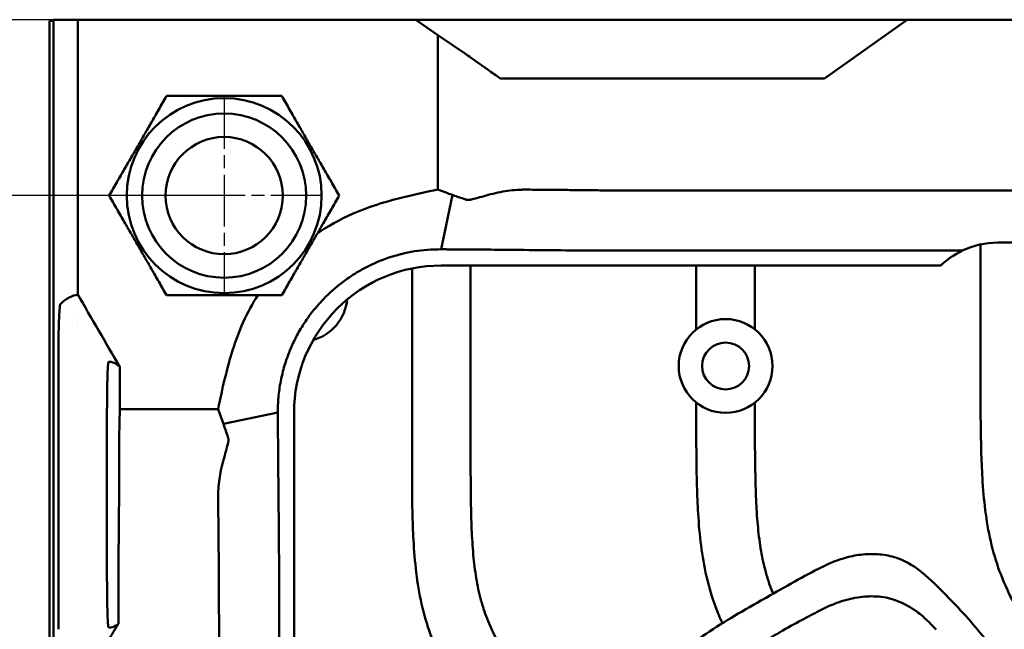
# Model space of a CAD drawing. Header units: millimetres. Extents: x 0 to 4878, y -120 to 1682.
# Tile 87 of 213: x 278 to 362, y 1394 to 1446. Entities that reach past the tile are written whole.
import ezdxf

# ---------------------------------------------------------------- set-up
doc = ezdxf.new("R2010")
doc.units = ezdxf.units.MM
doc.header["$LTSCALE"] = 2
doc.linetypes.add('CHAIN', pattern=[0.3543, 0.2362, -0.0295, 0.0591, -0.0295])
for name, color, linetype, lineweight in [('Bemaßung (ISO)', 7, 'Continuous', 25), ('Mittelpunktmarkierung (ISO)', 7, 'Continuous', 25), ('Sichtbar (ISO)', 7, 'Continuous', 50)]:
    doc.layers.add(name, color=color, linetype=linetype, lineweight=lineweight)
doc.styles.add('Notiztext (DIN)', font='isocpeur.ttf')
doc.dimstyles.new('Standard (DIN)', dxfattribs={"dimscale": 2, "dimtxt": 3.5, "dimasz": 2.5, "dimexe": 2, "dimexo": 0.5, "dimgap": 0.5, "dimtad": 1, "dimrnd": 1e-08, "dimtxsty": 'Notiztext (DIN)', "dimcen": 0.09, "dimdle": 10, "dimclrd": 256, "dimclre": 256, "dimclrt": 256, "dimadec": 0, "dimazin": 0, "dimtfac": 1, "dimtmove": 0, "dimatfit": 3, "dimfxl": 1, "dimtolj": 1, "dimtzin": 0, "dimlwd": -1, "dimlwe": -1, "dimarcsym": 0})

# ---------------------------------------------------------------- blocks, each defined once
blk = doc.blocks.new('*D24')
at = {"layer": 'Bemaßung (ISO)', "transparency": 16777216}
for p, q in [((294.058, 1430.514), (244.154, 1430.514)), ((248.154, 965.514), (248.154, 1425.514)), ((294.058, 960.514), (244.154, 960.514))]:
    blk.add_line(p, q, dxfattribs=at)
for points in [[(247.321, 1425.514), (248.987, 1425.514), (248.154, 1430.514)], [(247.321, 965.514), (248.987, 965.514), (248.154, 960.514)]]:
    blk.add_solid(points, dxfattribs=at)
at = {"layer": 'Defpoints', "color": 0, "transparency": 16777216}
for p in [(248.154, 1430.514), (295.058, 1430.514), (295.058, 960.514)]:
    blk.add_point(p, dxfattribs=at)
at = {"layer": 'Bemaßung (ISO)', "transparency": 16777216, "insert": (240.154, 1188.494), "char_height": 7, "attachment_point": 1, "rotation": 90, "style": 'Notiztext (DIN)'}
blk.add_mtext('\\A1;470', dxfattribs=at)
blk = doc.blocks.new('*D25')
at = {"layer": 'Bemaßung (ISO)', "transparency": 16777216}
for p, q in [((281.576, 1445.514), (230.154, 1445.514)), ((234.154, 1440.514), (234.154, 950.514)), ((281.576, 945.514), (230.154, 945.514))]:
    blk.add_line(p, q, dxfattribs=at)
for points in [[(233.321, 1440.514), (234.987, 1440.514), (234.154, 1445.514)], [(233.321, 950.514), (234.987, 950.514), (234.154, 945.514)]]:
    blk.add_solid(points, dxfattribs=at)
at = {"layer": 'Defpoints', "color": 0, "transparency": 16777216}
for p in [(282.576, 1445.514), (234.154, 945.514), (282.576, 945.514)]:
    blk.add_point(p, dxfattribs=at)
at = {"layer": 'Bemaßung (ISO)', "transparency": 16777216, "insert": (226.154, 1188.844), "char_height": 7, "attachment_point": 1, "rotation": 90, "style": 'Notiztext (DIN)'}
blk.add_mtext('\\A1;500', dxfattribs=at)
blk = doc.blocks.new('*D26')
at = {"layer": 'Bemaßung (ISO)', "transparency": 16777216}
for p, q in [((281.576, 1445.514), (216.154, 1445.514)), ((220.154, 946.514), (220.154, 1440.514)), ((296.558, 941.514), (216.154, 941.514))]:
    blk.add_line(p, q, dxfattribs=at)
for points in [[(219.321, 1440.514), (220.987, 1440.514), (220.154, 1445.514)], [(219.321, 946.514), (220.987, 946.514), (220.154, 941.514)]]:
    blk.add_solid(points, dxfattribs=at)
at = {"layer": 'Defpoints', "color": 0, "transparency": 16777216}
for p in [(220.154, 1445.514), (282.576, 1445.514), (297.558, 941.514)]:
    blk.add_point(p, dxfattribs=at)
at = {"layer": 'Bemaßung (ISO)', "transparency": 16777216, "insert": (212.154, 1186.494), "char_height": 7, "attachment_point": 1, "rotation": 90, "style": 'Notiztext (DIN)'}
blk.add_mtext('\\A1;504', dxfattribs=at)

msp = doc.modelspace()

# ---------------------------------------------------------------- linework, layer by layer
at = {"layer": 'Mittelpunktmarkierung (ISO)', "linetype": 'CHAIN', "ltscale": 9.334043}
for p, q in [((295.0578, 1438.9136), (295.0578, 1422.1136)), ((303.4578, 1430.5136), (286.6578, 1430.5136))]:
    msp.add_line(p, q, dxfattribs=at)
at = {"layer": 'Sichtbar (ISO)'}
for p, q in [((280.4978, 1445.4136), (280.1578, 1445.4136)), ((280.1578, 1445.4136), (280.1578, 1379.4136)), ((280.4978, 1445.5136), (280.4978, 1379.4136)), ((282.5756, 1445.5136), (280.4978, 1445.5136)), ((282.5756, 1422.0704), (282.5756, 1445.5136)), ((311.3952, 1445.5136), (282.5756, 1445.5136)), ((311.3952, 1445.5136), (313.2782, 1444.1816)), ((313.5768, 1445.5136), (311.3952, 1445.5136)), ((313.5768, 1445.5136), (318.5578, 1445.5136)), ((318.5578, 1445.5136), (346.5578, 1445.5136)), ((346.258, 1440.5136), (353.3266, 1445.5136)), ((346.5578, 1445.5136), (351.5387, 1445.5136)), ((353.3266, 1445.5136), (351.5387, 1445.5136)), ((355.0578, 1445.5136), (353.3266, 1445.5136)), ((393.5384, 1445.5136), (355.0578, 1445.5136)), ((313.2782, 1444.1816), (313.2782, 1431.0345)), ((313.2782, 1444.1816), (315.6443, 1442.5926)), ((316.1443, 1442.2472), (317.5886, 1441.2255)), ((318.5996, 1440.5136), (320.7893, 1440.5136)), ((346.258, 1440.5136), (320.7893, 1440.5136)), ((314.5285, 1430.5712), (313.5586, 1425.9372)), ((355.0578, 1430.9538), (478.2532, 1430.9538)), ((359.5828, 1413.4329), (359.5828, 1426.3565)), ((361.0577, 1426.5136), (389.0577, 1426.5136)), ((311.0828, 1425.7283), (311.0828, 1425.731)), ((313.5585, 1425.9371), (313.5584, 1425.9366)), ((358.0259, 1425.823), (355.0578, 1425.823)), ((311.0828, 1408.2568), (311.0828, 1424.3062)), ((313.558, 1424.5529), (356.1992, 1424.5529)), ((316.0828, 1424.5529), (316.0828, 1408.2568)), ((335.3328, 1419.1111), (335.3328, 1424.5529)), ((340.3328, 1424.5529), (340.3328, 1419.1111)), ((282.1515, 1419.9886), (282.1479, 1419.9886)), ((282.5693, 1419.4886), (282.5656, 1419.4886)), ((282.5828, 1419.4725), (282.5828, 1419.4681)), ((280.909, 1416.4907), (280.909, 1416.4907)), ((280.909, 1393.5377), (280.909, 1416.4895)), ((286.1451, 1415.9177), (286.1451, 1412.2938)), ((286.1451, 1412.2938), (286.1094, 1409.9278)), ((286.1451, 1412.2938), (294.5365, 1412.2938)), ((335.3328, 1410.4448), (335.3328, 1412.8661)), ((340.3328, 1412.8661), (340.3328, 1410.4448)), ((285.0578, 1398.5136), (285.0578, 1411.5135)), ((295, 1411.043), (299.6341, 1412.0131)), ((301.0185, 1412.0134), (301.0185, 1383.8722)), ((286.1058, 1407.9821), (286.1058, 1409.4278))]:
    msp.add_line(p, q, dxfattribs=at)
for centre, radius in [((295.0578, 1430.5136), 8.315), ((295.0578, 1430.5136), 7), ((295.0578, 1430.5136), 5), ((337.8328, 1415.9886), 4), ((337.8328, 1415.9886), 2)]:
    msp.add_circle(centre, radius, dxfattribs=at)
for centre, radius, start, end in [((313.5578, 1412.0136), 12.5393, 89.99905, 180.000736), ((301.5728, 1422.0486), 4, 285.600994, 354.520361), ((301.5728, 1422.0486), 4, 261.918236, 261.922691)]:
    msp.add_arc(centre, radius, start, end, dxfattribs=at)
for centre, major_axis, ratio, start_param, end_param in [((316.1443, 1442.1853), (-0.9996, 0.7089), 0.0412121, 4.7416064, 5.2652052), ((317.5834, 1441.8555), (10.0473, -7.1257), 0.0414916, 4.7423284, 4.8430786), ((361.0577, 1419.5136), (4.9498, -4.9497), 0.9999995, 2.3561944, 2.8041463), ((361.058, 1419.5136), (4.9499, -4.9498), 0.9999629, 2.8041559, 3.1233462), ((286.132, 1409.4278), (0, -1), 0.0262019, 4.1887902, 4.712389), ((285.8438, 1407.9821), (0, 10), 0.0262019, 4.3865904, 4.712389), ((349.825, 1395.2373), (5.4785, 1.5815), 0.808635, 0.8311275, 0.8709838)]:
    msp.add_ellipse(centre, major_axis=major_axis, ratio=ratio, start_param=start_param, end_param=end_param, dxfattribs=at)
for points in [[(285.2428, 1430.5136), (287.6966, 1434.7636), (290.1503, 1439.0136)], [(290.1503, 1439.0136), (295.0578, 1439.0136), (299.9652, 1439.0136)], [(299.9652, 1439.0136), (302.419, 1434.7636), (304.8727, 1430.5136)], [(290.1503, 1422.0136), (287.6966, 1426.2636), (285.2428, 1430.5136)], [(304.8727, 1430.5136), (302.419, 1426.2636), (299.9652, 1422.0136)], [(299.9652, 1422.0136), (295.0578, 1422.0136), (290.1503, 1422.0136)]]:
    msp.add_rational_spline(points, [1, 1.15470053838, 1], degree=2, dxfattribs=at)
for points, knots in [([(303.0061, 1427.2799), (303.8735, 1427.8797), (304.8913, 1428.4734), (307.6111, 1429.6528), (309.2082, 1430.1005), (311.345, 1430.6301), (312.3396, 1430.8423), (313.2782, 1431.0345)], [0.26049353, 0.26049353, 0.26049353, 0.26049353, 0.46601533, 0.46601533, 0.7394144, 0.7394144, 0.9588649, 0.9588649, 0.9588649, 0.9588649]), ([(314.5285, 1430.5712), (314.3183, 1430.6401), (314.1102, 1430.7184), (313.6947, 1430.8756), (313.4857, 1430.9553), (313.2782, 1431.0345)], [-0.15113849, -0.15113849, -0.15113849, -0.15113849, -0.07568282, -0.07568282, 0, 0, 0, 0]), ([(315.6443, 1430.1904), (315.455, 1430.253), (315.2671, 1430.3168), (314.9048, 1430.4435), (314.8111, 1430.476), (314.5285, 1430.5712)], [-0.21341542, -0.21341542, -0.21341542, -0.21341542, -0.10260143, -0.10260143, -0.00027815, -0.00027815, -0.00027815, -0.00027815]), ([(317.5886, 1430.5714), (317.3497, 1430.5042), (317.1073, 1430.4372), (316.6264, 1430.3075), (316.3861, 1430.2442), (316.1443, 1430.1823)], [-0.14930101, -0.14930101, -0.14930101, -0.14930101, -0.07488711, -0.07488711, -0.00000239, -0.00000239, -0.00000239, -0.00000239]), ([(320.7893, 1431.0257), (320.6634, 1431.0268), (320.5368, 1431.0254), (320.277, 1431.0175), (320.144, 1431.0109), (319.751, 1430.9838), (319.4901, 1430.9562), (318.6787, 1430.8418), (318.1301, 1430.7239), (317.5886, 1430.5714)], [-0.3305939, -0.3305939, -0.3305939, -0.3305939, -0.29070865, -0.29070865, -0.24925656, -0.24925656, -0.16877617, -0.16877617, -0.00000136, -0.00000136, -0.00000136, -0.00000136]), ([(355.0578, 1430.9538), (354.3118, 1430.9538), (345.5621, 1430.9538), (342.8605, 1430.9538), (341.8522, 1430.9538), (338.5684, 1430.9539), (334.8222, 1430.9537), (330.3674, 1430.9549), (329.0916, 1430.9559), (327.8716, 1430.9599), (327.5664, 1430.9612), (327.0512, 1430.965), (326.8412, 1430.967), (326.451, 1430.9715), (326.2814, 1430.9737), (325.9517, 1430.9776), (325.7924, 1430.9795), (325.5669, 1430.9821), (325.4927, 1430.9829), (325.2842, 1430.9849), (325.185, 1430.9857), (324.838, 1430.9891), (324.7024, 1430.9904), (324.2689, 1430.9946), (323.9934, 1430.9971), (323.2455, 1431.0041), (322.7878, 1431.0083), (321.8115, 1431.017), (321.3011, 1431.0214), (320.7893, 1431.0257)], [0, 0, 0, 0, 0.2237771, 0.2237771, 0.3570469, 0.3570469, 0.6577603, 0.6577603, 0.9114248, 0.9114248, 0.9934481, 0.9934481, 1.0530272, 1.0530272, 1.1019612, 1.1019612, 1.1463418, 1.1463418, 1.167577, 1.167577, 1.2072858, 1.2072858, 1.2322512, 1.2322512, 1.274865, 1.274865, 1.346646, 1.346646, 1.4250913, 1.4250913, 1.4250913, 1.4250913]), ([(315.6443, 1430.1904), (315.6719, 1430.1812), (315.7006, 1430.1735), (315.7519, 1430.163), (315.7738, 1430.1594), (315.8107, 1430.1549), (315.8254, 1430.1535), (315.8545, 1430.1515), (315.869, 1430.1509), (315.897, 1430.1504), (315.9105, 1430.1505), (315.9416, 1430.1513), (315.9593, 1430.1523), (316.0005, 1430.1557), (316.0241, 1430.1586), (316.0801, 1430.1674), (316.1123, 1430.1741), (316.1443, 1430.1823)], [-0.053038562, -0.053038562, -0.053038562, -0.053038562, -0.043076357, -0.043076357, -0.035857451, -0.035857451, -0.031194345, -0.031194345, -0.026656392, -0.026656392, -0.022489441, -0.022489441, -0.017083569, -0.017083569, -0.009896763, -0.009896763, -0.000001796, -0.000001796, -0.000001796, -0.000001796]), ([(313.5588, 1425.9359), (313.1792, 1425.9362), (312.7904, 1425.9251), (312.3954, 1425.8958), (311.6679, 1425.8418), (310.9192, 1425.724), (310.1575, 1425.532), (310.1149, 1425.5213), (310.0723, 1425.5103), (310.0297, 1425.4991), (309.2209, 1425.2866), (308.3939, 1424.9891), (307.6097, 1424.6209), (307.2932, 1424.4723), (306.9837, 1424.312), (306.6794, 1424.1394), (306.2441, 1423.8924), (305.8253, 1423.6229), (305.4225, 1423.3332), (304.8098, 1422.8924), (304.2342, 1422.4046), (303.7002, 1421.8705)], [0, 0, 0, 0, 0.1172915, 0.1172915, 0.1172915, 0.3333333, 0.3333333, 0.3333333, 0.3454039, 0.3454039, 0.3454039, 0.5742805, 0.5742805, 0.5742805, 0.6666667, 0.6666667, 0.6666667, 0.798872, 0.798872, 0.798872, 1, 1, 1, 1]), ([(313.5612, 1425.9359), (313.5953, 1425.9368), (313.6305, 1425.9366), (313.7016, 1425.9362), (313.7374, 1425.936), (313.8441, 1425.9354), (313.9149, 1425.935), (314.1244, 1425.9337), (314.2626, 1425.9328), (314.6658, 1425.9302), (314.9345, 1425.9284), (315.6766, 1425.9232), (316.1624, 1425.9196), (317.414, 1425.9098), (318.2028, 1425.9031), (320.1089, 1425.8864), (321.1774, 1425.8764), (325.2389, 1425.8376), (326.0876, 1425.8282), (331.7742, 1425.8229), (334.9604, 1425.823), (355.0578, 1425.823)], [0.0002827, 0.0002827, 0.0002827, 0.0002827, 0.0110866, 0.0110866, 0.0220945, 0.0220945, 0.0438802, 0.0438802, 0.0865729, 0.0865729, 0.1683852, 0.1683852, 0.3196455, 0.3196455, 0.5659274, 0.5659274, 0.9280178, 0.9280178, 1.8094941, 1.8094941, 2.3380325, 2.3380325, 2.3380325, 2.3380325]), ([(281.0788, 1421.2702), (281.3301, 1421.5077), (281.5813, 1421.6951), (282.08, 1421.9627), (282.3278, 1422.0444), (282.5756, 1422.0704)], [0.0002177, 0.0002177, 0.0002177, 0.0002177, 2.1588246, 2.1588246, 4.2881993, 4.2881993, 4.2881993, 4.2881993]), ([(286.1451, 1415.9177), (285.5507, 1416.9417), (284.9539, 1417.9702), (283.7657, 1420.0183), (283.1694, 1421.0463), (282.5756, 1422.0704)], [-0.71035124, -0.71035124, -0.71035124, -0.71035124, -0.35524834, -0.35524834, -0.00009714, -0.00009714, -0.00009714, -0.00009714]), ([(294.5365, 1412.2938), (294.7307, 1413.242), (294.9454, 1414.248), (295.4877, 1416.4291), (295.9603, 1418.1071), (297.0571, 1420.5557), (297.4761, 1421.3196), (297.92, 1422.0155)], [-1.24891506, -1.24891506, -1.24891506, -1.24891506, -0.94509665, -0.94509665, -0.5597517, -0.5597517, -0.35912902, -0.35912902, -0.35912902, -0.35912902]), ([(299.6345, 1412.013), (299.6343, 1412.3834), (299.6447, 1412.7711), (299.6756, 1413.1754), (299.6788, 1413.217), (299.6822, 1413.2588), (299.6858, 1413.3008), (299.7246, 1413.7506), (299.7884, 1414.2208), (299.8825, 1414.703), (299.9364, 1414.9789), (299.9992, 1415.2578), (300.0728, 1415.5408), (300.1278, 1415.7526), (300.1889, 1415.9667), (300.2559, 1416.1812), (300.4126, 1416.6825), (300.6032, 1417.1906), (300.8281, 1417.6955), (300.8675, 1417.7841), (300.9081, 1417.8727), (300.9497, 1417.9611), (301.1453, 1418.3765), (301.3646, 1418.7874), (301.6062, 1419.1892), (301.8027, 1419.5163), (302.0138, 1419.8371), (302.2374, 1420.1483), (302.347, 1420.3009), (302.4595, 1420.4513), (302.5749, 1420.5989), (302.9254, 1421.0476), (303.3012, 1421.4715), (303.7002, 1421.8705)], [0, 0, 0, 0, 0.1295189, 0.1295189, 0.1295189, 0.1428571, 0.1428571, 0.1428571, 0.2857143, 0.2857143, 0.2857143, 0.3674272, 0.3674272, 0.3674272, 0.4285714, 0.4285714, 0.4285714, 0.5714286, 0.5714286, 0.5714286, 0.5964889, 0.5964889, 0.5964889, 0.7142857, 0.7142857, 0.7142857, 0.8101454, 0.8101454, 0.8101454, 0.8571429, 0.8571429, 0.8571429, 1, 1, 1, 1]), ([(280.9091, 1416.4907), (280.9094, 1417.1282), (280.9141, 1417.7627), (280.9308, 1418.8792), (280.9421, 1419.3669), (280.9722, 1420.2394), (280.99, 1420.5583), (281.0293, 1421.0732), (281.0541, 1421.2404), (281.0788, 1421.2702)], [0.00006651, 0.00006651, 0.00006651, 0.00006651, 0.19134041, 0.19134041, 0.36482124, 0.36482124, 0.55914699, 0.55914699, 0.82512967, 0.82512967, 0.82512967, 0.82512967]), ([(285.0571, 1411.5136), (285.058, 1411.847), (285.059, 1412.1798), (285.0627, 1412.8313), (285.0654, 1413.1498), (285.0752, 1413.9883), (285.0838, 1414.4782), (285.107, 1415.3581), (285.1207, 1415.6716), (285.1418, 1416.03), (285.151, 1416.1451), (285.17, 1416.3025), (285.1798, 1416.3446), (285.1887, 1416.351)], [-0.66570234, -0.66570234, -0.66570234, -0.66570234, -0.58859586, -0.58859586, -0.51150345, -0.51150345, -0.37647017, -0.37647017, -0.22302612, -0.22302612, -0.1120572, -0.1120572, -0.00023327, -0.00023327, -0.00023327, -0.00023327]), ([(285.1887, 1416.351), (285.3488, 1416.3559), (285.5081, 1416.3227), (285.8266, 1416.1792), (285.9859, 1416.0689), (286.1451, 1415.9177)], [-3.6482787, -3.6482787, -3.6482787, -3.6482787, -1.8241421, -1.8241421, -0.0000135, -0.0000135, -0.0000135, -0.0000135]), ([(362.6646, 1395.3367), (362.5298, 1395.581), (361.9881, 1396.5993), (361.1535, 1398.4712), (360.4002, 1401.0303), (359.9489, 1403.6962), (359.73, 1406.2818), (359.6047, 1409.5344), (359.5828, 1411.8765), (359.5828, 1413.4329)], [0.70131099, 0.70131099, 0.70131099, 0.70131099, 0.71475576, 0.75686986, 0.79990096, 0.84305468, 0.88707708, 0.92495401, 1, 1, 1, 1]), ([(294.5365, 1412.2938), (294.6156, 1412.0866), (294.6951, 1411.8779), (294.8525, 1411.4622), (294.9309, 1411.2537), (295, 1411.043)], [-0.15189442, -0.15189442, -0.15189442, -0.15189442, -0.07610586, -0.07610586, -0.0002829, -0.0002829, -0.0002829, -0.0002829]), ([(299.6345, 1412.0106), (299.6345, 1411.9751), (299.6354, 1411.8294), (299.6372, 1411.5126), (299.638, 1411.3889), (299.6403, 1411.0261), (299.6419, 1410.7855), (299.6465, 1410.111), (299.6498, 1409.6671), (299.6587, 1408.513), (299.6647, 1407.78), (299.6801, 1406.0018), (299.6896, 1404.9705), (299.7205, 1401.7032), (299.7295, 1400.8725), (299.7481, 1397.6382), (299.7484, 1395.0696), (299.7484, 1385.8875)], [0.00045877, 0.00045877, 0.00045877, 0.00045877, 0.00595914, 0.00595914, 0.00949783, 0.00949783, 0.01633751, 0.01633751, 0.02921099, 0.02921099, 0.0509141, 0.0509141, 0.08264086, 0.08264086, 0.14783985, 0.14783985, 0.2684123, 0.2684123, 0.2684123, 0.2684123]), ([(295, 1411.043), (295.0137, 1410.9807), (295.0897, 1410.7756), (295.2543, 1410.3048), (295.3181, 1410.117), (295.3807, 1409.9278)], [-0.17051574, -0.17051574, -0.17051574, -0.17051574, -0.06817859, -0.06817859, -0.000001, -0.000001, -0.000001, -0.000001]), ([(337.5571, 1394.0503), (337.3427, 1394.5216), (337.1445, 1395.0002), (336.9653, 1395.4857), (336.6563, 1396.3232), (336.4036, 1397.1815), (336.2026, 1398.0512), (336.0011, 1398.9233), (335.8515, 1399.8068), (335.7386, 1400.6947), (335.6234, 1401.6004), (335.5463, 1402.5106), (335.4918, 1403.422), (335.4449, 1404.2061), (335.4146, 1404.9911), (335.3921, 1405.7763), (335.3473, 1407.332), (335.3328, 1408.8885), (335.3328, 1410.4448)], [0.73192046, 0.73192046, 0.73192046, 0.73192046, 0.75686986, 0.75686986, 0.75686986, 0.79990096, 0.79990096, 0.79990096, 0.84305468, 0.84305468, 0.84305468, 0.88707708, 0.88707708, 0.88707708, 0.92495401, 0.92495401, 0.92495401, 1, 1, 1, 1]), ([(340.3328, 1410.4448), (340.3408, 1409.1834), (340.3484, 1407.9219), (340.374, 1406.6608), (340.3899, 1405.8791), (340.4127, 1405.0975), (340.4507, 1404.3165), (340.4854, 1403.6031), (340.5328, 1402.8902), (340.602, 1402.1793), (340.6663, 1401.5189), (340.7493, 1400.8602), (340.8616, 1400.2061), (340.9661, 1399.5976), (341.0958, 1398.993), (341.2601, 1398.3979), (341.3509, 1398.0689), (341.4522, 1397.7428), (341.5644, 1397.4203), (341.6643, 1397.133), (341.7728, 1396.8485), (341.8891, 1396.5672)], [0, 0, 0, 0, 0.06082574, 0.06082574, 0.06082574, 0.09852746, 0.09852746, 0.09852746, 0.13296707, 0.13296707, 0.13296707, 0.16496184, 0.16496184, 0.16496184, 0.19472835, 0.19472835, 0.19472835, 0.21118575, 0.21118575, 0.21118575, 0.22584883, 0.22584883, 0.22584883, 0.22584883]), ([(295.3888, 1409.4278), (295.3956, 1409.4545), (295.4015, 1409.4815), (295.41, 1409.5305), (295.413, 1409.5524), (295.4173, 1409.5933), (295.4188, 1409.6123), (295.4205, 1409.6504), (295.4208, 1409.6695), (295.42, 1409.7084), (295.419, 1409.7283), (295.4155, 1409.7678), (295.4131, 1409.7875), (295.4032, 1409.8491), (295.3933, 1409.8894), (295.3807, 1409.9278)], [0.000001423, 0.000001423, 0.000001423, 0.000001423, 0.008291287, 0.008291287, 0.014967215, 0.014967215, 0.020766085, 0.020766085, 0.026652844, 0.026652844, 0.032877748, 0.032877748, 0.039228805, 0.039228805, 0.053047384, 0.053047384, 0.053047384, 0.053047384]), ([(295.3888, 1409.4278), (295.3268, 1409.1857), (295.2635, 1408.9452), (295.1336, 1408.4639), (295.0666, 1408.2212), (294.9993, 1407.9821)], [-0.14953295, -0.14953295, -0.14953295, -0.14953295, -0.07453214, -0.07453214, -0.00000242, -0.00000242, -0.00000242, -0.00000242]), ([(294.9993, 1407.9821), (294.917, 1407.6901), (294.8447, 1407.3953), (294.7312, 1406.8475), (294.6871, 1406.5954), (294.6126, 1406.0671), (294.584, 1405.7918), (294.5501, 1405.2702), (294.543, 1405.0244), (294.545, 1404.7815)], [0.00000177, 0.00000177, 0.00000177, 0.00000177, 0.09102537, 0.09102537, 0.1683128, 0.1683128, 0.25314325, 0.25314325, 0.33015013, 0.33015013, 0.33015013, 0.33015013]), ([(322.9532, 1377.5229), (321.7205, 1379.1514), (319.6397, 1381.9025), (316.9381, 1385.4993), (315.0538, 1388.2364), (313.6653, 1390.6701), (312.5951, 1393.1039), (311.8459, 1395.6983), (311.4028, 1398.3991), (311.1952, 1401.0175), (311.0829, 1404.3105), (311.0828, 1406.6814), (311.0828, 1408.2568)], [0.45958488, 0.45958488, 0.45958488, 0.45958488, 0.55673706, 0.62367314, 0.6735552, 0.71475577, 0.75686988, 0.79990097, 0.8430547, 0.8870771, 0.92495402, 1, 1, 1, 1]), ([(316.0828, 1408.2568), (316.0844, 1406.9799), (316.0855, 1405.7029), (316.1049, 1404.4262), (316.1169, 1403.6349), (316.1359, 1402.8436), (316.1703, 1402.0529), (316.2018, 1401.3305), (316.2461, 1400.6087), (316.3124, 1399.8887), (316.3741, 1399.2199), (316.4547, 1398.5528), (316.565, 1397.8901), (316.6676, 1397.2736), (316.7958, 1396.6609), (316.9589, 1396.0577), (317.0492, 1395.7242), (317.15, 1395.3935), (317.2619, 1395.0665), (317.4522, 1394.5101), (317.6743, 1393.9642), (317.9225, 1393.4309), (318.4501, 1392.2972), (319.0956, 1391.2209), (319.788, 1390.1785), (320.1787, 1389.5904), (320.5844, 1389.013), (320.9974, 1388.4402), (321.2614, 1388.0742), (321.5284, 1387.71), (321.7969, 1387.3471), (322.1547, 1386.8633), (322.5151, 1386.3819), (322.8761, 1385.9007), (323.9891, 1384.417), (325.1073, 1382.9364), (326.2272, 1381.4573), (327.1264, 1380.2698), (328.0268, 1379.0833), (328.926, 1377.896)], [0, 0, 0, 0, 0.06082574, 0.06082574, 0.06082574, 0.09852746, 0.09852746, 0.09852746, 0.13296707, 0.13296707, 0.13296707, 0.16496184, 0.16496184, 0.16496184, 0.19472835, 0.19472835, 0.19472835, 0.21118575, 0.21118575, 0.21118575, 0.2391865, 0.2391865, 0.2391865, 0.29871939, 0.29871939, 0.29871939, 0.33231212, 0.33231212, 0.33231212, 0.35378058, 0.35378058, 0.35378058, 0.38239728, 0.38239728, 0.38239728, 0.47064356, 0.47064356, 0.47064356, 0.54149239, 0.54149239, 0.54149239, 0.54149239]), ([(286.028, 1394.0056), (286.0292, 1397.0311), (286.0322, 1398.1234), (286.0477, 1400.1798), (286.0668, 1401.9246), (286.0921, 1404.7815)], [0, 0, 0, 0, 0.9077262, 0.9077262, 1.8755163, 1.8755163, 1.8755163, 1.8755163]), ([(294.545, 1404.7815), (294.55, 1404.1843), (294.5552, 1403.5901), (294.5654, 1402.4626), (294.57, 1401.9577), (294.5783, 1401.0783), (294.5815, 1400.745), (294.5853, 1400.3485), (294.5866, 1400.1958), (294.5889, 1399.9847), (294.5897, 1399.9102), (294.5924, 1399.6808), (294.5942, 1399.5211), (294.5984, 1399.1825), (294.6006, 1399.0077), (294.6037, 1398.7246), (294.6047, 1398.624), (294.6066, 1398.4056), (294.6075, 1398.2889), (294.6103, 1397.8522), (294.6115, 1397.5223), (294.6138, 1396.7058), (294.6145, 1396.1588), (294.6164, 1394.2856), (294.6166, 1392.2233), (294.617, 1388.1875), (294.6169, 1386.7347), (294.6169, 1381.8146)], [-4.041189, -4.041189, -4.041189, -4.041189, -3.7837873, -3.7837873, -3.5537157, -3.5537157, -3.4136278, -3.4136278, -3.319405, -3.319405, -3.2697005, -3.2697005, -3.16433, -3.16433, -3.0461214, -3.0461214, -2.9806312, -2.9806312, -2.9055931, -2.9055931, -2.7014812, -2.7014812, -2.3821262, -2.3821262, -1.4760262, -1.4760262, -0.000001, -0.000001, -0.000001, -0.000001]), ([(346.3747, 1398.9937), (346.8789, 1399.2341), (347.4148, 1399.4497), (348.2026, 1399.6797), (348.427, 1399.7364), (348.8871, 1399.8323), (349.1197, 1399.8708), (349.3581, 1399.8991)], [-0.33237388, -0.33237388, -0.33237388, -0.33237388, -0.14507598, -0.14507598, -0.0727523, -0.0727523, -0.000001, -0.000001, -0.000001, -0.000001]), ([(349.3581, 1399.8991), (349.897, 1399.9633), (350.4543, 1399.9722), (351.4794, 1399.8768), (351.9459, 1399.7855), (352.3753, 1399.6447)], [-0.31097813, -0.31097813, -0.31097813, -0.31097813, -0.14647931, -0.14647931, -0.000001, -0.000001, -0.000001, -0.000001]), ([(352.5731, 1399.5757), (353.4039, 1399.268), (354.04, 1398.83), (355.3654, 1397.7838), (356.0268, 1397.0669), (356.7513, 1396.3363)], [-0.63674105, -0.63674105, -0.63674105, -0.63674105, -0.40072058, -0.40072058, -0.00000794, -0.00000794, -0.00000794, -0.00000794]), ([(341.2925, 1396.2313), (342.1176, 1396.6933), (342.9224, 1397.1567), (344.497, 1398.0339), (345.2597, 1398.4462), (346.045, 1398.8338)], [0.000001, 0.000001, 0.000001, 0.000001, 0.32940828, 0.32940828, 0.63197471, 0.63197471, 0.63197471, 0.63197471]), ([(346.045, 1398.8338), (346.0998, 1398.8608), (346.1548, 1398.8877), (346.2647, 1398.941), (346.3195, 1398.9674), (346.3747, 1398.9937)], [-0.041292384, -0.041292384, -0.041292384, -0.041292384, -0.020504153, -0.020504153, -0.000001, -0.000001, -0.000001, -0.000001]), ([(285.1887, 1393.6763), (285.1799, 1393.6827), (285.1702, 1393.7239), (285.1514, 1393.8782), (285.1422, 1393.991), (285.1193, 1394.3757), (285.1062, 1394.7042), (285.0843, 1395.5282), (285.0755, 1396.0154), (285.0656, 1396.8552), (285.0628, 1397.1777), (285.059, 1397.838), (285.058, 1398.1755), (285.0571, 1398.5136)], [-0.77697473, -0.77697473, -0.77697473, -0.77697473, -0.66585207, -0.66585207, -0.55556932, -0.55556932, -0.37798005, -0.37798005, -0.20308131, -0.20308131, -0.10166339, -0.10166339, -0.00022153, -0.00022153, -0.00022153, -0.00022153]), ([(340.8515, 1395.9842), (340.9252, 1396.0255), (340.9987, 1396.0667), (341.1457, 1396.1491), (341.2191, 1396.1902), (341.2925, 1396.2313)], [0.000000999, 0.000000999, 0.000000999, 0.000000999, 0.029294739, 0.029294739, 0.058588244, 0.058588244, 0.058588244, 0.058588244]), ([(350.6889, 1396.3364), (350.166, 1396.3668), (349.6335, 1396.3364), (348.4375, 1396.1544), (347.847, 1395.9716), (347.3374, 1395.7871)], [-0.30783309, -0.30783309, -0.30783309, -0.30783309, -0.17634248, -0.17634248, -0.000001, -0.000001, -0.000001, -0.000001]), ([(350.6889, 1396.3364), (350.9766, 1396.3196), (351.2615, 1396.2879), (351.8052, 1396.1848), (352.062, 1396.1155), (352.3052, 1396.0238)], [0.000001, 0.000001, 0.000001, 0.000001, 0.08659473, 0.08659473, 0.1699495, 0.1699495, 0.1699495, 0.1699495]), ([(356.7513, 1396.3363), (356.7555, 1396.3321), (356.7598, 1396.3278), (356.7682, 1396.3194), (356.7724, 1396.3151), (356.7766, 1396.3109)], [0.0000079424, 0.0000079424, 0.0000079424, 0.0000079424, 0.0023357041, 0.0023357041, 0.0046634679, 0.0046634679, 0.0046634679, 0.0046634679]), ([(360.0642, 1392.5883), (359.5807, 1393.2176), (359.0659, 1393.8379), (357.9705, 1395.0759), (357.3833, 1395.6982), (356.7766, 1396.3109)], [-0.66205031, -0.66205031, -0.66205031, -0.66205031, -0.33599197, -0.33599197, -0.00000447, -0.00000447, -0.00000447, -0.00000447]), ([(331.8809, 1389.4262), (332.363, 1390.098), (332.9797, 1390.7193), (334.3556, 1391.8895), (335.1106, 1392.4395), (336.6628, 1393.4935), (337.4623, 1393.9997), (339.1258, 1395.0043), (339.9871, 1395.4997), (340.8515, 1395.9842)], [0.000058, 0.000058, 0.000058, 0.000058, 0.3450239, 0.3450239, 0.6848304, 0.6848304, 1.0235022, 1.0235022, 1.3680409, 1.3680409, 1.3680409, 1.3680409]), ([(345.9979, 1395.1964), (346.2214, 1395.3105), (346.45, 1395.4206), (346.8965, 1395.6177), (347.1143, 1395.7063), (347.3374, 1395.7871)], [0.000001, 0.000001, 0.000001, 0.000001, 0.08509295, 0.08509295, 0.16233859, 0.16233859, 0.16233859, 0.16233859]), ([(352.3052, 1396.0238), (352.5614, 1395.9272), (352.8051, 1395.8212), (353.284, 1395.5856), (353.5152, 1395.4562), (353.7338, 1395.3229)], [-0.18061138, -0.18061138, -0.18061138, -0.18061138, -0.09286848, -0.09286848, -0.00000211, -0.00000211, -0.00000211, -0.00000211]), ([(353.7338, 1395.3229), (353.734, 1395.3227), (353.7357, 1395.3217), (353.7397, 1395.3193), (353.7412, 1395.3184), (353.7456, 1395.3157), (353.7486, 1395.3138), (353.7574, 1395.3084), (353.7633, 1395.3048), (353.781, 1395.2938), (353.7927, 1395.2865), (353.8278, 1395.2644), (353.851, 1395.2495), (353.9204, 1395.2046), (353.966, 1395.1741), (354.1013, 1395.081), (354.1893, 1395.0171), (354.4651, 1394.8068), (354.6451, 1394.6543), (355.1646, 1394.1815), (355.4847, 1393.8448), (355.7974, 1393.5101)], [-0.35086605, -0.35086605, -0.35086605, -0.35086605, -0.34980594, -0.34980594, -0.34917621, -0.34917621, -0.34791672, -0.34791672, -0.34539758, -0.34539758, -0.34035864, -0.34035864, -0.3302777, -0.3302777, -0.31010134, -0.31010134, -0.26967942, -0.26967942, -0.18026325, -0.18026325, -0.0000018, -0.0000018, -0.0000018, -0.0000018]), ([(340.8141, 1392.3457), (341.1352, 1392.5241), (341.4521, 1392.7035), (342.0937, 1393.0691), (342.4115, 1393.2514), (343.3367, 1393.7794), (343.9349, 1394.1177), (344.5419, 1394.4416)], [-0.48904555, -0.48904555, -0.48904555, -0.48904555, -0.36337796, -0.36337796, -0.23793881, -0.23793881, -0.000001, -0.000001, -0.000001, -0.000001]), ([(344.5419, 1394.4416), (344.7893, 1394.5736), (345.0361, 1394.7026), (345.5207, 1394.9528), (345.7584, 1395.0743), (345.9979, 1395.1964)], [-0.18742465, -0.18742465, -0.18742465, -0.18742465, -0.09115849, -0.09115849, -0.000001, -0.000001, -0.000001, -0.000001]), ([(286.028, 1394.0056), (285.7455, 1393.5368), (285.4541, 1393.0523), (284.8789, 1392.0949), (284.5777, 1391.5929), (283.6754, 1390.0868), (283.0354, 1389.0157), (282.4184, 1387.9807)], [0.0000093, 0.0000093, 0.0000093, 0.0000093, 0.16424391, 0.16424391, 0.33613432, 0.33613432, 0.69327451, 0.69327451, 0.69327451, 0.69327451]), ([(286.028, 1394.0056), (285.8883, 1393.8904), (285.7486, 1393.8063), (285.4691, 1393.6969), (285.3293, 1393.6717), (285.1887, 1393.6763)], [0.0000046, 0.0000046, 0.0000046, 0.0000046, 1.6005817, 1.6005817, 3.2011712, 3.2011712, 3.2011712, 3.2011712])]:
    msp.add_open_spline(points, degree=3, knots=knots, dxfattribs=at)

# ---------------------------------------------------------------- dimensions: what is measured, and where the dimension line sits
at = {"layer": 'Bemaßung (ISO)'}
for base, p1, p2, angle, picture, middle in [((220.154, 1445.5136), (297.5578, 941.5136), (282.5756, 1445.5136), 270, '*D26', (220.154, 1193.4936)), ((234.154, 945.5136), (282.5756, 1445.5136), (282.5756, 945.5136), 270, '*D25', (234.154, 1195.4936)), ((248.154, 1430.5136), (295.0578, 960.5136), (295.0578, 1430.5136), 90, '*D24', (248.154, 1195.4936))]:
    dim = msp.add_linear_dim(base=base, p1=p1, p2=p2, angle=angle, dimstyle='Standard (DIN)', override={"dimgap": 0.5, "dimdec": 2, "dimtol": 0, "dimlim": 0, "dimtp": 0, "dimtm": 0, "dimtdec": 2, "dimtofl": 0, "dimatfit": 1}, dxfattribs=at)
    dim.commit()
    dim.dimension.update_dxf_attribs({"geometry": picture, "text_midpoint": middle, "dimtype": 160})

doc.saveas('drawing.dxf')
